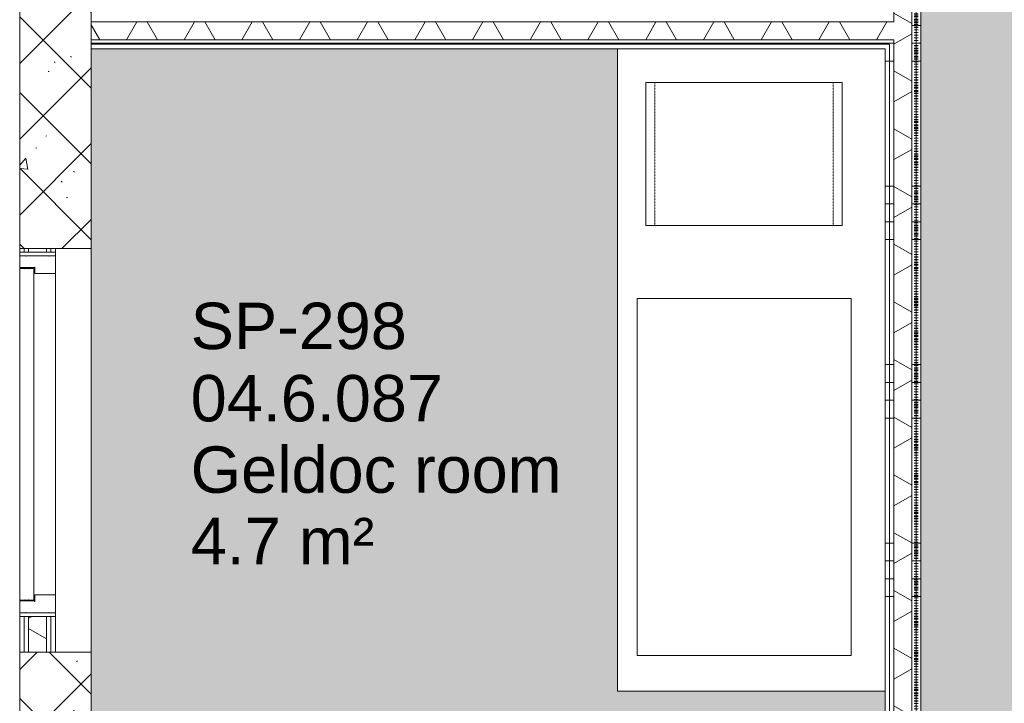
# Model space of a CAD drawing. Header units: millimetres. Extents: x -281 to 121694, y -16481 to 65128.
# Tile 63 of 256: x 17860 to 20619, y 18401 to 20316. Entities that reach past the tile are written whole.
import ezdxf

# ---------------------------------------------------------------- set-up
doc = ezdxf.new("R2010")
doc.units = ezdxf.units.MM
doc.linetypes.add('ARC FS 060 minutes', pattern=[7.2, 2.4, -1.6, 0, -1.6, 0, -1.6])
doc.linetypes.add('NLRS_Dash-0_6mm_Space-0_6mm_cpz', pattern=[1.2, 0.6, -0.6])
for name, color, linetype, lineweight in [('A--A23__Vloeren', 8, 'Continuous', 5), ('A--A2__Ruwbouw', 8, 'Continuous', 5), ('A--L$01A__Algemeen', 7, 'Continuous', 5), ('A--L21__Buitenwanden', 3, 'Continuous', 5), ('A--L22__Binnenwanden', 2, 'Continuous', 5), ('A--L23__Vloeren', 3, 'Continuous', 5), ('A--L3__Afbouw', 2, 'Continuous', 5), ('A--L82__LosseGebruikersInvent', 1, 'Continuous', 5), ('A--L8__LosseInventaris', 1, 'Continuous', 5), ('A--TR9__AlgVoorz', 1, 'Continuous', 5), ('Specialty Equipment', 1, 'Continuous', 5)]:
    doc.layers.add(name, color=color, linetype=linetype, lineweight=lineweight)
doc.styles.add('Arial_1', font='arial.ttf', dxfattribs={"height": 130})
pattern_1 = [(0, (0, 200), (0, 500), []), (0, (0, 250), (0, 500), []), (0, (0, 300), (0, 500), []), (0, (0, 350), (0, 500), [])]

# ---------------------------------------------------------------- blocks, each defined once
blk = doc.blocks.new('32_DO_WB_IN_opening_square_releasing_00 - 1130x2300-2782582-L_80_ 15')
at = {"layer": 'A--L3__Afbouw', "color": 90, "lineweight": 13}
for p, q in [((-463.2, 0), (-473.2, 0)), ((25.8, 0), (-413.2, 0)), ((486.8, 0), (-42.2, 0)), ((546.8, 0), (536.8, 0))]:
    blk.add_line(p, q, dxfattribs=at)
blk = doc.blocks.new('TBR-B-BWK-C-NIE-ARC-R25_rvt-1-L_80_ 15')
at = {"layer": 'A--A2__Ruwbouw', "lineweight": 13}
h = blk.add_hatch(dxfattribs=at)
h.set_pattern_fill('FP_111', color=254, style=0, pattern_type=2)
h.set_pattern_definition([(45, (0, 0), (-106.066, 106.066), []), (135, (0, 0), (-106.066, -106.066), []), (50, (0, 0), (358.6306, -31.376), [37.5, -412.5]), (355, (0, 0), (-69.376, 376.0957), [30, -330]), (100.451, (29.9, -2.6), (289.257, 344.7173), [31.87, -350.571]), (46.184, (0, 100), (533.62, -82.7615), [56.25, -618.75]), (96.636, (44.47, 93.1), (467.328, 487.062), [47.805, -525.856]), (351.184, (0, 100), (467.333, 487.058), [45, -495]), (21, (50, 75), (298.454, -201.3095), [37.5, -412.5]), (326, (50, 75), (121.657, 362.575), [30, -330]), (71.451, (74.87, 58.22), (420.112, 161.262), [31.87, -350.571]), (37.5, (0, 0), (6.0799, 166.4469), [3.353, -322.647, 3.353, -331.647, -331.25]), (37.5, (0, 0), (6.0799, 166.4469), [-661, 3.353, -327.897]), (7.5, (0, 0), (131.5348, 197.2059), [3.353, -187.647, 3.353, -315.147, -126.25]), (7.5, (0, 0), (131.5348, 197.2059), [-509.5, 3.353, -122.897]), (327.5, (-111.5, 0), (266.9112, -11.27744), [3.353, -121.647, 3.353, -386.647, -517.5]), (327.5, (-111.5, 0), (266.9112, -11.27744), [-515, 3.353, -514.147]), (317.5, (-161.5, 0), (291.593, 50.0525), [3.353, -159.147, 3.353, -255.647, -367.5]), (317.5, (-161.5, 0), (291.593, 50.0525), [-421.5, 3.353, -364.147]), (317.5, (-161.5, 0), (291.593, 50.0525), [3.353, -159.147, 3.353, -255.647, -367.5]), (317.5, (-161.5, 0), (291.593, 50.0525), [-421.5, 3.353, -364.147])])
h.paths.add_polyline_path([(17938.9, 15810), (18060, 15810), (18060, 18545), (17860, 18545), (17860, 15810)])
h.paths.add_polyline_path([(18060, 19675), (18060, 22125), (17860, 22125), (17860, 19675), (17938.9, 19675)])
at = {"layer": 'A--L22__Binnenwanden', "color": 90, "lineweight": 13}
for p, q in [((17860, 22125), (17860, 19675)), ((18060, 19675), (18060, 21925)), ((17860, 19675), (18060, 19675)), ((18060, 19675), (18060, 18545)), ((17860, 19655), (17860, 19665)), ((17860, 19619.5), (17860, 19622)), ((17860, 18688), (17860, 18690.5)), ((17860, 18645), (17860, 18655)), ((18060, 18545), (17860, 18545)), ((17860, 18545), (17860, 15810)), ((18060, 18060), (18060, 18545))]:
    blk.add_line(p, q, dxfattribs=at)
at = {"layer": 'A--L3__Afbouw', "color": 90, "lineweight": 13, "rotation": 90.00000000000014}
blk.add_blockref('32_DO_WB_IN_opening_square_releasing_00 - 1130x2300-2782582-L_80_ 15', (17960, 19118.2), dxfattribs=at)
blk = doc.blocks.new('65_GM_LIB_fire separation vertical_gen_arc - 060 minutes-2426696-L_80_ 15')
at = {"layer": 'A--L$01A__Algemeen', "linetype": 'ARC FS 060 minutes', "lineweight": 100}
blk.add_line((0, 0), (4000, 0), dxfattribs=at)
blk = doc.blocks.new('TBR-B-INS-BR-ARC-R25_rvt-1-L_80_ 15')
at = {"layer": 'A--L$01A__Algemeen', "color": 124, "linetype": 'ARC FS 060 minutes', "lineweight": 100, "rotation": 89.99999999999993}
blk.add_blockref('65_GM_LIB_fire separation vertical_gen_arc - 060 minutes-2426696-L_80_ 15', (20372.1, 18059.1), dxfattribs=at)
blk = doc.blocks.new('NLRS_30_DO_WB_deur enkel draai-SH_gen_cpz1 - 32_31_05_deur enkel gesloten_gen_plaatstaal_1000x2575-51066786-L_80_ 15')
at = {"layer": 'A--L3__Afbouw'}
for p, q in [((-467, 50), (-500, 50)), ((-500, 50), (-500, 32.8)), ((-500, 32.8), (-499, 32.8)), ((-499, 32), (-500, 32)), ((-500, 32), (-500, -32)), ((-499, 32.8), (-499, 32)), ((-467, 8.8), (-467, 50)), ((500, 50), (467, 50)), ((467, 50), (467, 8.8)), ((499, 32), (499, 32.8)), ((499, 32.8), (500, 32.8)), ((500, 32), (499, 32)), ((500, 32.8), (500, 50)), ((500, -32), (500, 32)), ((-468, 8), (-468, 8.8)), ((-468, 8.8), (-467, 8.8)), ((-450, 8), (-468, 8)), ((-450, -35), (-450, 8)), ((450, 8), (450, -35)), ((468, 8), (450, 8)), ((467, 8.8), (468, 8.8)), ((468, 8.8), (468, 8)), ((-500, -32), (-499, -32)), ((-499, -32.8), (-500, -32.8)), ((-500, -32.8), (-500, -50)), ((-500, -50), (-450, -50)), ((-499, -32), (-499, -32.8)), ((-451, -35.8), (-451, -35)), ((-451, -35), (-450, -35)), ((-450, -35.8), (-451, -35.8)), ((-450, -50), (-450, -35.8)), ((450, -35), (451, -35)), ((451, -35.8), (450, -35.8)), ((450, -35.8), (450, -50)), ((450, -50), (500, -50)), ((451, -35), (451, -35.8)), ((499, -32.8), (499, -32)), ((499, -32), (500, -32)), ((500, -32.8), (499, -32.8)), ((500, -50), (500, -32.8))]:
    blk.add_line(p, q, dxfattribs=at)
blk = doc.blocks.new('NLRS_30_DO_UN_paneel dicht-SH_gen_cpz - 32_30_paneel_gen-48959425-L_80_ 15')
at = {"layer": 'A--L3__Afbouw'}
for p, q in [((464.5, 20), (-464.5, 20)), ((-464.5, 20), (-464.5, 5.8)), ((-464.5, 5.8), (-463.5, 5.8)), ((-463.5, 5), (-464.5, 5)), ((-464.5, 5), (-464.5, -5)), ((-463.5, 5.8), (-463.5, 5)), ((463.5, 5), (463.5, 5.8)), ((463.5, 5.8), (464.5, 5.8)), ((464.5, 5), (463.5, 5)), ((464.5, 5.8), (464.5, 20)), ((464.5, -5), (464.5, 5)), ((-464.5, -5), (-463.5, -5)), ((-463.5, -5.8), (-464.5, -5.8)), ((-464.5, -5.8), (-464.5, -20)), ((-464.5, -20), (464.5, -20)), ((-463.5, -5), (-463.5, -5.8)), ((463.5, -5.8), (463.5, -5)), ((463.5, -5), (464.5, -5)), ((464.5, -5.8), (463.5, -5.8)), ((464.5, -20), (464.5, -5.8))]:
    blk.add_line(p, q, dxfattribs=at)
blk = doc.blocks.new('NLRS_82_SE_LB_laboratorium apparaat space reservation_gen_cpz - lab apparaat_tafelniveau-57700357-L_80_ 15')
at = {"layer": 'A--L8__LosseInventaris'}
for p, q in [((275, 200), (-275, 200)), ((-275, 200), (-275, -200)), ((275, -200), (275, 200)), ((-275, -200), (275, -200))]:
    blk.add_line(p, q, dxfattribs=at)
at = {"layer": 'A--L8__LosseInventaris', "linetype": 'NLRS_Dash-0_6mm_Space-0_6mm_cpz'}
for p, q in [((-250, 200), (250, 200)), ((-250, 200), (-250, -200)), ((250, 200), (250, -200)), ((-250, -200), (250, -200))]:
    blk.add_line(p, q, dxfattribs=at)
blk = doc.blocks.new('NLRS_82_SE_LB_laboratorium apparaat space reservation_gen_cpz - lab apparaat_tafelniveau-57700358-L_80_ 15')
at = {"layer": 'A--L8__LosseInventaris', "linetype": 'NLRS_Dash-0_6mm_Space-0_6mm_cpz'}
for p, q in [((-500, 300), (500, 300)), ((-500, 300), (-500, -300)), ((500, 300), (500, -300)), ((-500, -300), (500, -300))]:
    blk.add_line(p, q, dxfattribs=at)
at = {"layer": 'Specialty Equipment'}
for p, q in [((500, 300), (-500, 300)), ((-500, 300), (-500, -300)), ((500, -300), (500, 300)), ((-500, -300), (500, -300))]:
    blk.add_line(p, q, dxfattribs=at)
blk = doc.blocks.new('NLRS_82_FU_UN_lab en spoel tafels_gen_kad - labtafel dxbxh 750x1800x950-V375-L_80_ 15')
at = {"layer": 'A--L$01A__Algemeen'}
for p, q in [((900, -487.3), (900, 262.7)), ((-900, -487.3), (900, -487.3))]:
    blk.add_line(p, q, dxfattribs=at)

msp = doc.modelspace()

# ---------------------------------------------------------------- hatches: boundary and pattern name
at = {"layer": 'A--A23__Vloeren'}
for points in [[(22040, 18060), (22040, 21925), (20385, 21925), (20385, 18060), (21672.3, 18060)], [(20285, 18060), (20285, 18435), (19535, 18435), (19535, 20235), (18060, 20235), (18060, 18060), (20225, 18060)]]:
    msp.add_hatch(color=10, dxfattribs=at).paths.add_polyline_path(points)
at = {"layer": 'A--A2__Ruwbouw'}
h = msp.add_hatch(dxfattribs=at)
h.set_pattern_fill('FP_4', color=256, style=0, pattern_type=2)
h.set_pattern_definition(pattern_1)
h.paths.add_polyline_path([(20285, 18010), (20297.5, 18010), (20297.5, 20247.5), (20285, 20247.5), (20285, 19462.6)])
h.paths.add_polyline_path([(20297.5, 20322.5), (20297.5, 21925), (20285, 21925), (20285, 20322.5)])
h = msp.add_hatch(dxfattribs=at)
h.set_pattern_fill('FP_4', color=256, style=0, pattern_type=2)
h.set_pattern_definition(pattern_1)
h.paths.add_polyline_path([(20297.5, 18010), (20310, 18010), (20310, 20260), (20297.5, 20260), (20297.5, 19462.6)])
h.paths.add_polyline_path([(20297.5, 20310), (20310, 20311.1), (20310, 21925), (20297.5, 21925), (20297.5, 20311.1)])
h = msp.add_hatch(dxfattribs=at)
h.set_pattern_fill('FP_235', color=256, angle=60, style=0, pattern_type=2)
h.set_pattern_definition([(150, (20385, 19967.5), (-70, -121.244), []), (210, (20385, 19967.5), (70, -121.244), [])])
h.paths.add_polyline_path([(20310, 18010), (20360, 18010), (20360, 21925), (20310, 21925), (20310, 19462.6)])
h = msp.add_hatch(dxfattribs=at)
h.set_pattern_fill('FP_4', color=256, style=0, pattern_type=2)
h.set_pattern_definition(pattern_1)
h.paths.add_polyline_path([(20360, 18010), (20372.5, 18010), (20372.5, 21925), (20360, 21925), (20360, 19462.6)])
h = msp.add_hatch(dxfattribs=at)
h.set_pattern_fill('FP_4', color=256, style=0, pattern_type=2)
h.set_pattern_definition(pattern_1)
h.paths.add_polyline_path([(20372.5, 18010), (20385, 18010), (20385, 21925), (20372.5, 21925), (20372.5, 19462.6)])
h = msp.add_hatch(dxfattribs=at)
h.set_pattern_fill('FP_234', color=256, angle=-300, style=0, pattern_type=2)
h.set_pattern_definition([(240, (19172.5, 20335), (121.244, -70), []), (300, (19172.5, 20335), (121.244, 70), [])])
h.paths.add_polyline_path([(20285, 20260), (20310, 20260), (20310, 20310), (18060, 20310), (18060, 20260), (20178.9, 20260)])
h = msp.add_hatch(dxfattribs=at)
h.set_pattern_fill('FP_4', color=256, style=0, pattern_type=2)
h.set_pattern_definition(pattern_1)
h.paths.add_polyline_path([(20178.9, 20247.5), (20297.5, 20247.5), (20297.5, 20260), (18060, 20260), (18060, 20247.5), (18685.5, 20247.5)])
h = msp.add_hatch(dxfattribs=at)
h.set_pattern_fill('FP_7', color=256, angle=60, style=0, pattern_type=2)
h.set_pattern_definition([(330, (17860, 19110), (70, 121.244), []), (30, (17860, 19110), (-70, 121.244), [])])
h.paths.add_polyline_path([(17935, 18545), (17935, 18645), (17885, 18645), (17885, 18545)])
h.paths.add_polyline_path([(17885, 19665), (17935, 19665), (17935, 19675), (17885, 19674.7)])

# ---------------------------------------------------------------- linework, layer by layer
at = {"layer": 'A--L21__Buitenwanden'}
for p, q in [((20310, 20310), (20310, 21925)), ((20360, 18010), (20360, 21925)), ((20372.5, 18010), (20372.5, 21925)), ((20385, 18010), (20385, 21925)), ((18060, 20335), (18060, 20235)), ((20310, 20310), (18060, 20310)), ((20310, 20260), (18060, 20260)), ((20310, 18010), (20310, 20260)), ((20297.5, 20247.5), (18060, 20247.5)), ((18060, 20235), (20285, 20235)), ((20285, 20235), (20285, 18010)), ((20297.5, 18010), (20297.5, 20247.5)), ((17960, 19675), (17860, 19675)), ((17860, 19675), (17860, 19665)), ((17872.5, 19675), (17872.5, 19665)), ((17885, 19675), (17885, 19665)), ((17935, 19675), (17935, 19665)), ((17947.5, 19675), (17947.5, 19665)), ((17960, 19665), (17960, 19675)), ((17860, 19665), (17960, 19665)), ((17960, 18645), (17860, 18645)), ((17860, 18645), (17860, 18545)), ((17872.5, 18645), (17872.5, 18545)), ((17885, 18645), (17885, 18545)), ((17935, 18645), (17935, 18545)), ((17947.5, 18645), (17947.5, 18545)), ((17960, 18545), (17960, 18645)), ((17860, 18545), (17960, 18545))]:
    msp.add_line(p, q, dxfattribs=at)
at = {"layer": 'A--L23__Vloeren', "color": 7}
for p, q in [((18060, 19675), (18060, 18545)), ((17860, 19655), (17860, 19665)), ((17860, 19619.5), (17860, 19622)), ((17860, 18688), (17860, 18690.5)), ((17860, 18645), (17860, 18655))]:
    msp.add_line(p, q, dxfattribs=at)

# ---------------------------------------------------------------- block references
at = {"lineweight": 5}
for name in ['TBR-B-INS-BR-ARC-R25_rvt-1-L_80_ 15', 'TBR-B-BWK-C-NIE-ARC-R25_rvt-1-L_80_ 15']:
    msp.add_blockref(name, (0, 0), dxfattribs=at)
at = {"layer": 'A--L3__Afbouw', "rotation": 89.9999999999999}
for name, p in [('NLRS_30_DO_WB_deur enkel draai-SH_gen_cpz1 - 32_31_05_deur enkel gesloten_gen_plaatstaal_1000x2575-51066786-L_80_ 15', (17910, 19155)), ('NLRS_30_DO_UN_paneel dicht-SH_gen_cpz - 32_30_paneel_gen-48959425-L_80_ 15', (17880, 19155))]:
    msp.add_blockref(name, p, dxfattribs=at)
at = {"layer": 'A--L82__LosseGebruikersInvent', "rotation": 269.9999999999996}
msp.add_blockref('NLRS_82_FU_UN_lab en spoel tafels_gen_kad - labtafel dxbxh 750x1800x950-V375-L_80_ 15', (20022.3, 19335), dxfattribs=at)
at = {"layer": 'A--L8__LosseInventaris', "linetype": 'NLRS_Dash-0_6mm_Space-0_6mm_cpz'}
msp.add_blockref('NLRS_82_SE_LB_laboratorium apparaat space reservation_gen_cpz - lab apparaat_tafelniveau-57700357-L_80_ 15', (19890, 19940), dxfattribs=at)
at = {"layer": 'A--L8__LosseInventaris', "linetype": 'NLRS_Dash-0_6mm_Space-0_6mm_cpz', "rotation": 270.0000000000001}
msp.add_blockref('NLRS_82_SE_LB_laboratorium apparaat space reservation_gen_cpz - lab apparaat_tafelniveau-57700358-L_80_ 15', (19890, 19035), dxfattribs=at)

# ---------------------------------------------------------------- texts
at = {"layer": 'A--TR9__AlgVoorz', "char_height": 130, "attachment_point": 1, "style": 'Arial_1'}
for s, insert, width in [('SP-298', (18339.2, 19523.6), 713.502), ('04.6.087', (18339.2, 19321), 849.789), ('Geldoc room', (18339.2, 19121), 1242.616), ('4.7 m²', (18339.2, 18921), 617.299)]:
    msp.add_mtext(s, dxfattribs=dict(at, insert=insert, width=width))

doc.saveas('drawing.dxf')
